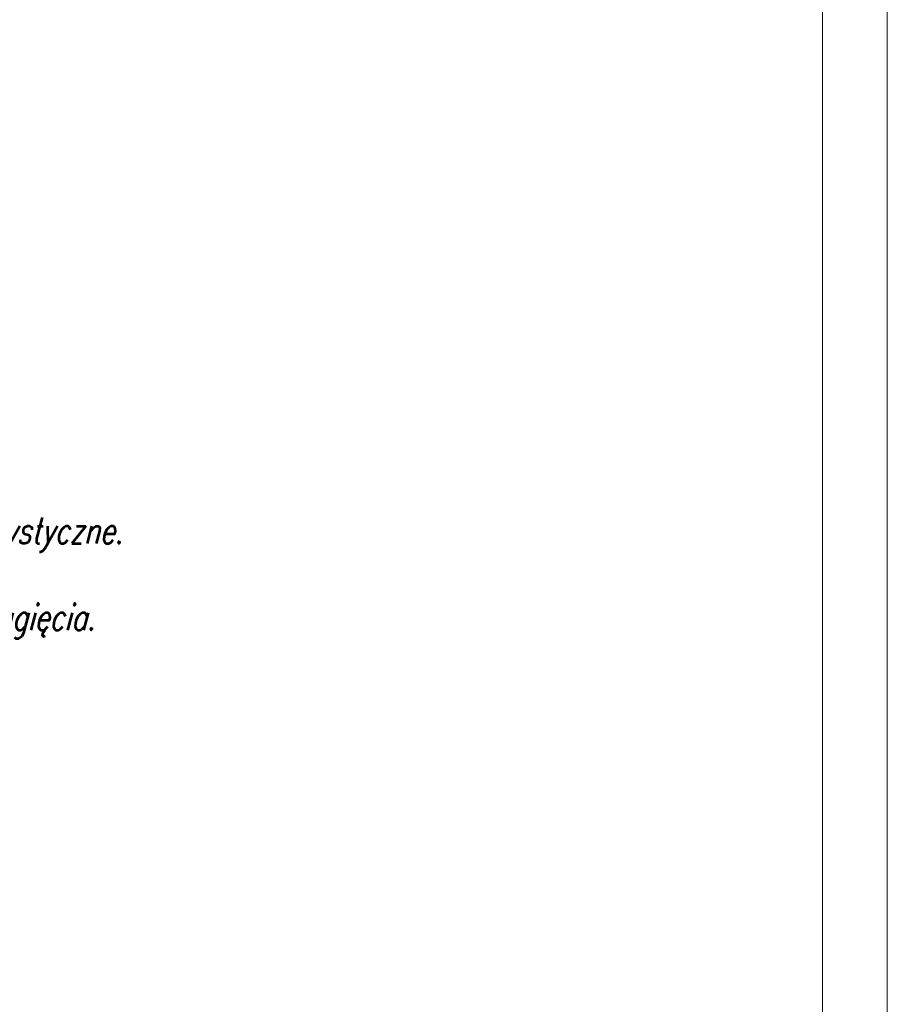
# Model space of a CAD drawing. Header units: millimetres. Extents: x -176817 to 571382, y -58489 to 156123.
# Tile 100 of 256: x -119630 to -118295, y 85204 to 86719. Entities that reach past the tile are written whole.
import ezdxf

# ---------------------------------------------------------------- set-up
doc = ezdxf.new("R2010")
doc.units = ezdxf.units.MM
doc.header["$LTSCALE"] = 0.2
doc.layers.add('-AAA Cienka', color=2, linetype='Continuous', lineweight=18)
doc.layers.add('-AAA Widok', color=2, linetype='Continuous', lineweight=30)
doc.styles.add('WYMIARY', font='ROMANS.shx', dxfattribs={"width": 0.75, "oblique": 15})

msp = doc.modelspace()

# ---------------------------------------------------------------- linework, layer by layer
at = {"layer": '-AAA Cienka'}
for points in [[(-136234.6261, 84087.9094), (-118294.6976, 84087.9094), (-118294.6976, 95247.9094), (-136234.6261, 95247.9094)], [(-136134.6261, 84187.9094), (-118394.6976, 84187.9094), (-118394.6976, 95147.9094), (-136134.6261, 95147.9094)]]:
    msp.add_lwpolyline(points, close=True, dxfattribs=at)

# ---------------------------------------------------------------- texts
at = {"layer": '-AAA Widok', "insert": (-121361.5201, 85759.4019), "char_height": 40, "width": 3289.808254, "attachment_point": 4, "style": 'WYMIARY'}
msp.add_mtext('{\\LUwagi\\P\\pi-120,l120,t120;}1.^IRozpatrywać łącznie z rys. S-Su-2. Numery pozycji zgodne z S-Su-2.\\P2.^IRysunek przedstawia widok siatek od góry (z nad sufitu)\\P3.^IZwrócić szczególną uwagę na płaskowniki - zaznaczono wymiary charakterystyczne.\\P4.^IZachować osiowość otworów montażowych pomiędzy brzegami siatki.\\P5.^IZwrócić uwagę, że płaski łeb wkręta znajduje się po wewnętrznej stronie zagięcia.\\P6.^IPanele wykonać po sprawdzeniu wymiarów na budowie.\\P7.^IZachwoać układ oczek siatki jak na rysunku.\\P8.^I{\\LZachować dokładny wymiar.\\P}9.^I{\\LZadbać, aby dlugość L całk poszczególnych pozycji była jednakowa.\\P}10.^ILk w tabelce to pomocniczy wymiar kontrolny.\\P11.^ISiatki oznakować numerem pozycji w celu identyfikacji na budowie.', dxfattribs=at)

doc.saveas('drawing.dxf')
